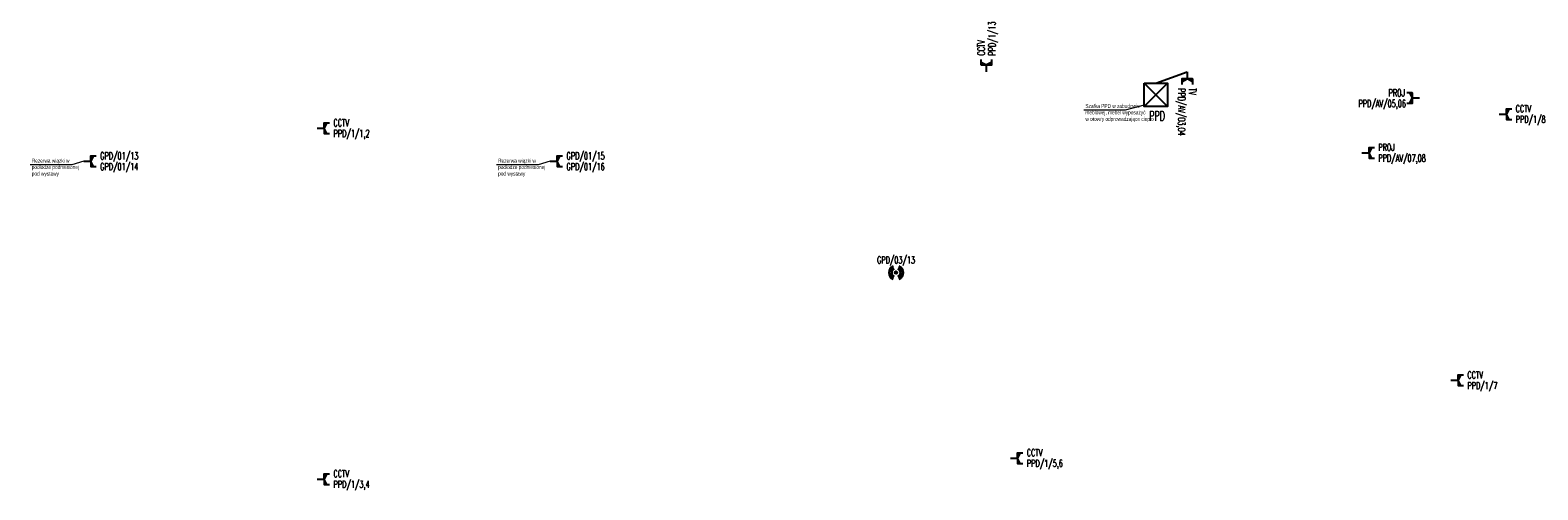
# Model space of a CAD drawing. Header units: millimetres. Extents: x 122179 to 292481, y 7094 to 104689.
# Tile 3 of 6: x 163958 to 202753, y 7094 to 18927. Entities that reach past the tile are written whole.
import ezdxf
from ezdxf.enums import TextEntityAlignment as Align

# ---------------------------------------------------------------- set-up
doc = ezdxf.new("R2010")
doc.units = ezdxf.units.MM
doc.header["$MEASUREMENT"] = 0
for name, color, linetype in [('_E_LAN', 7, 'Continuous'), ('_LAN', 2, 'Continuous'), ('_LAN_gniazda', 7, 'Continuous')]:
    doc.layers.add(name, color=color, linetype=linetype)
doc.layers.add('E_gniazdka', color=7, linetype='Continuous', lineweight=0)
doc.styles.add('KOSEL', font='simplex.shx')
doc.styles.add('Style-STANDARD', font='arial.ttf')

# ---------------------------------------------------------------- blocks, each defined once
blk = doc.blocks.new('PUNKT_WIFI')
at = {"layer": '_E_LAN'}
h = blk.add_hatch(color=3, dxfattribs=at)
h.dxf.hatch_style = 1
edge = h.paths.add_edge_path()
edge.add_arc((0, 0), 3.46, 0, 360)
at = {"layer": '_E_LAN', "color": 3}
blk.add_circle((0, 0), 3.46, dxfattribs=at)
at = {"layer": '_E_LAN'}
for radius, start, end in [(18.8, 114.2741, 245.7259), (14.9, 114.2741, 245.7259), (11.1, 114.2741, 245.7259), (11.1, 294.2741, 65.7259), (14.9, 294.2741, 65.7259), (18.8, 294.2741, 65.7259)]:
    blk.add_arc((0, 0), radius, start, end, dxfattribs=at)
at = {"color": 3, "style": 'KOSEL', "width": 0.6}
blk.add_attdef('ADRES', text='', height=16, dxfattribs=at).set_placement((0, 32.8), align=Align.MIDDLE_CENTER)
blk = doc.blocks.new('*U463')
for points in [[(220, 120), (160, 120), (160, 0)], [(160, 0), (160, -120), (220, -120)]]:
    blk.add_hatch(color=0).paths.add_polyline_path(points)
at = {"color": 0}
for p, q in [((0, 0), (160, 0)), ((160, 120), (160, -120)), ((160, -120), (280, -120))]:
    blk.add_line(p, q, dxfattribs=at)
for points in [[(220, 120), (160, 0), (160, 120), (280, 120)], [(160, 0), (160, -120), (220, -120), (160, 0)]]:
    blk.add_lwpolyline(points, dxfattribs=at)
at = {"insert": (0, 0), "char_height": 0.001, "attachment_point": 1, "style": 'KOSEL'}
blk.add_mtext_dynamic_manual_height_columns('KB', width=3.16, gutter_width=5, heights=[0], dxfattribs=at)
at = {"color": 6, "style": 'KOSEL', "width": 1.5}
blk.add_attdef('TYP', text='', height=43.2, rotation=90, dxfattribs=at).set_placement((259, 0), align=Align.MIDDLE_CENTER)
at = {"color": 3, "style": 'KOSEL', "width": 0.6}
for tag, p in [('ADRES_1', (367, 120)), ('ADRES_2', (367, -120))]:
    blk.add_attdef(tag, text='', height=160, dxfattribs=at).set_placement(p, align=Align.MIDDLE_LEFT)

msp = doc.modelspace()

# ---------------------------------------------------------------- hatches: boundary and pattern name
for points in [[(199451, 17312), (199520, 17312), (199520, 17174)], [(199520, 17174), (199520, 17037), (199451, 17037)]]:
    msp.add_hatch(color=0).paths.add_polyline_path(points)

# ---------------------------------------------------------------- linework, layer by layer
msp.add_line((192926, 17559), (193728, 17853))
at = {"color": 0}
for p, q in [((199520, 17312), (199520, 17037)), ((199704, 17174), (199520, 17174)), ((199520, 17037), (199382, 17037))]:
    msp.add_line(p, q, dxfattribs=at)
for points in [[(199451, 17312), (199520, 17174), (199520, 17312), (199382, 17312)], [(199520, 17174), (199520, 17037), (199451, 17037), (199520, 17174)]]:
    msp.add_lwpolyline(points, dxfattribs=at)
at = {"layer": '_LAN', "color": 7, "true_color": 0xffffff}
for p, q in [((192625, 17559), (193225, 16959)), ((192625, 16959), (193225, 17559))]:
    msp.add_line(p, q, dxfattribs=at)
msp.add_lwpolyline([(192625, 17559), (193225, 17559), (193225, 16959), (192625, 16959)], close=True, dxfattribs=at)
at = {"layer": 'E_gniazdka'}
for points in [[(192625, 16999), (192137, 16863), (191069, 16863)], [(165340, 15552), (165026, 15456), (163958, 15456)], [(177340, 15552), (177026, 15456), (175958, 15456)]]:
    msp.add_lwpolyline(points, dxfattribs=at)

# ---------------------------------------------------------------- block references
at = {"layer": '_E_LAN'}
ref = msp.add_blockref('PUNKT_WIFI', (186238, 12685), dxfattribs=dict(at, xscale=10, yscale=10, zscale=10))
ref.add_attrib('ADRES', 'GPD/03/13', dxfattribs={"layer": '0', "color": 3, "height": 183, "style": 'KOSEL', "width": 0.6}).set_placement((186238, 13013), align=Align.MIDDLE_CENTER)
at = {"layer": '_LAN_gniazda'}
ref = msp.add_blockref('*U463', (188568, 17851), dxfattribs=dict(at, xscale=1.148347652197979, yscale=1.148347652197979, zscale=1.148347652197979, rotation=90))
ref.add_attrib('ADRES_1', 'CCTV', dxfattribs={"layer": '0', "color": 3, "height": 183.7, "rotation": 90, "style": 'KOSEL', "width": 0.6}).set_placement((188430, 18273), align=Align.MIDDLE_LEFT)
ref.add_attrib('ADRES_2', 'PPD/1/13', dxfattribs={"layer": '0', "color": 3, "height": 183.7, "rotation": 90, "style": 'KOSEL', "width": 0.6}).set_placement((188706, 18273), align=Align.MIDDLE_LEFT)
ref = msp.add_blockref('*U463', (193728, 17853), dxfattribs=dict(at, xscale=1.148347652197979, yscale=1.148347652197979, zscale=1.148347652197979, rotation=270))
ref.add_attrib('ADRES_1', 'TV', dxfattribs={"layer": '0', "color": 3, "extrusion": (0, 0, -1), "height": 183.7, "rotation": 90, "style": 'KOSEL', "text_generation_flag": 2, "width": 0.6}).set_placement((-193866, 17431), align=Align.MIDDLE_LEFT)
ref.add_attrib('ADRES_2', 'PPD/AV/03,04', dxfattribs={"layer": '0', "color": 3, "extrusion": (0, 0, -1), "height": 183.74, "rotation": 90, "style": 'KOSEL', "text_generation_flag": 2, "width": 0.6}).set_placement((-193590, 17431), align=Align.MIDDLE_LEFT)
ref = msp.add_blockref('*U463', (201759, 16766), dxfattribs=dict(at, xscale=1.148347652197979, yscale=1.148347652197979, zscale=1.148347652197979))
ref.add_attrib('ADRES_1', 'CCTV', dxfattribs={"layer": '0', "color": 3, "height": 183.7, "style": 'KOSEL', "width": 0.6}).set_placement((202181, 16904), align=Align.MIDDLE_LEFT)
ref.add_attrib('ADRES_2', 'PPD/1/8', dxfattribs={"layer": '0', "color": 3, "height": 183.7, "style": 'KOSEL', "width": 0.6}).set_placement((202181, 16629), align=Align.MIDDLE_LEFT)
ref = msp.add_blockref('*U463', (171340, 16404), dxfattribs=dict(at, xscale=1.148347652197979, yscale=1.148347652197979, zscale=1.148347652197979))
ref.add_attrib('ADRES_1', 'CCTV', dxfattribs={"layer": '0', "color": 3, "height": 183.7, "style": 'KOSEL', "width": 0.6}).set_placement((171762, 16542), align=Align.MIDDLE_LEFT)
ref.add_attrib('ADRES_2', 'PPD/1/1,2', dxfattribs={"layer": '0', "color": 3, "height": 183.7, "style": 'KOSEL', "width": 0.6}).set_placement((171762, 16266), align=Align.MIDDLE_LEFT)
ref = msp.add_blockref('*U463', (198225, 15770), dxfattribs=dict(at, xscale=1.148347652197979, yscale=1.148347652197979, zscale=1.148347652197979))
ref.add_attrib('ADRES_1', 'PROJ', dxfattribs={"layer": '0', "color": 3, "extrusion": (0, 0, -1), "height": 183.7, "style": 'KOSEL', "text_generation_flag": 2, "width": 0.6}).set_placement((-198647, 15908), align=Align.MIDDLE_LEFT)
ref.add_attrib('ADRES_2', 'PPD/AV/07,08', dxfattribs={"layer": '0', "color": 3, "extrusion": (0, 0, -1), "height": 183.74, "style": 'KOSEL', "text_generation_flag": 2, "width": 0.6}).set_placement((-198647, 15632), align=Align.MIDDLE_LEFT)
ref = msp.add_blockref('*U463', (165337, 15552), dxfattribs=dict(at, xscale=1.148347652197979, yscale=1.148347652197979, zscale=1.148347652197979))
ref.add_attrib('ADRES_1', 'GPD/01/13', dxfattribs={"layer": '0', "color": 3, "height": 183.7, "style": 'KOSEL', "width": 0.6}).set_placement((165759, 15690), align=Align.MIDDLE_LEFT)
ref.add_attrib('ADRES_2', 'GPD/01/14', dxfattribs={"layer": '0', "color": 3, "height": 183.7, "style": 'KOSEL', "width": 0.6}).set_placement((165759, 15414), align=Align.MIDDLE_LEFT)
ref = msp.add_blockref('*U463', (177337, 15552), dxfattribs=dict(at, xscale=1.148347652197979, yscale=1.148347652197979, zscale=1.148347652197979))
ref.add_attrib('ADRES_1', 'GPD/01/15', dxfattribs={"layer": '0', "color": 3, "height": 183.7, "style": 'KOSEL', "width": 0.6}).set_placement((177759, 15690), align=Align.MIDDLE_LEFT)
ref.add_attrib('ADRES_2', 'GPD/01/16', dxfattribs={"layer": '0', "color": 3, "height": 183.7, "style": 'KOSEL', "width": 0.6}).set_placement((177759, 15414), align=Align.MIDDLE_LEFT)
ref = msp.add_blockref('*U463', (200517, 9914), dxfattribs=dict(at, xscale=1.148347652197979, yscale=1.148347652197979, zscale=1.148347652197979))
ref.add_attrib('ADRES_1', 'CCTV', dxfattribs={"layer": '0', "color": 3, "height": 183.7, "style": 'KOSEL', "width": 0.6}).set_placement((200939, 10052), align=Align.MIDDLE_LEFT)
ref.add_attrib('ADRES_2', 'PPD/1/7', dxfattribs={"layer": '0', "color": 3, "height": 183.7, "style": 'KOSEL', "width": 0.6}).set_placement((200939, 9776), align=Align.MIDDLE_LEFT)
ref = msp.add_blockref('*U463', (189180, 7913), dxfattribs=dict(at, xscale=1.148347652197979, yscale=1.148347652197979, zscale=1.148347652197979))
ref.add_attrib('ADRES_1', 'CCTV', dxfattribs={"layer": '0', "color": 3, "height": 183.7, "style": 'KOSEL', "width": 0.6}).set_placement((189602, 8050), align=Align.MIDDLE_LEFT)
ref.add_attrib('ADRES_2', 'PPD/1/5,6', dxfattribs={"layer": '0', "color": 3, "height": 183.7, "style": 'KOSEL', "width": 0.6}).set_placement((189602, 7775), align=Align.MIDDLE_LEFT)
ref = msp.add_blockref('*U463', (171340, 7371), dxfattribs=dict(at, xscale=1.148347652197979, yscale=1.148347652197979, zscale=1.148347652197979))
ref.add_attrib('ADRES_1', 'CCTV', dxfattribs={"layer": '0', "color": 3, "height": 183.7, "style": 'KOSEL', "width": 0.6}).set_placement((171762, 7509), align=Align.MIDDLE_LEFT)
ref.add_attrib('ADRES_2', 'PPD/1/3,4', dxfattribs={"layer": '0', "color": 3, "height": 183.7, "style": 'KOSEL', "width": 0.6}).set_placement((171762, 7234), align=Align.MIDDLE_LEFT)

# ---------------------------------------------------------------- texts
at = {"color": 3, "style": 'KOSEL', "width": 0.6}
for tag, text, height, p in [('PPD/AV/05,06', 'adres_gniazda', 183.74, (198136, 17037)), ('PROJ', '', 184, (198910, 17312))]:
    msp.add_attdef(tag, text=text, height=height, dxfattribs=at).set_placement(p, align=Align.MIDDLE_LEFT)
at = {"layer": '_LAN', "color": 3, "style": 'KOSEL', "width": 0.6}
msp.add_attdef('PPD', text='MDF', height=250, dxfattribs=at).set_placement((192954, 16520), align=Align.BOTTOM_CENTER)
at = {"layer": 'E_gniazdka', "color": 7, "linetype": 'Continuous', "lineweight": 0, "char_height": 100, "attachment_point": 4, "style": 'Style-STANDARD'}
for s, insert in [('{\\W0.7;Szafka PPD w zabudowie\\Pmeblowej, mebel wyposażyć \\Pw otowry odprowadzające ciepło}', (191111, 16793)), ('{\\W0.7;\\fArial|b0|i0|c158|p39;Rezerwa wiązki w \\Ppodłodze podniesionej\\Ppod wystawy}', (164000, 15385)), ('{\\W0.7;\\fArial|b0|i0|c158|p39;Rezerwa wiązki w \\Ppodłodze podniesionej\\Ppod wystawy}', (176000, 15385))]:
    msp.add_mtext(s, dxfattribs=dict(at, insert=insert))

doc.saveas('drawing.dxf')
